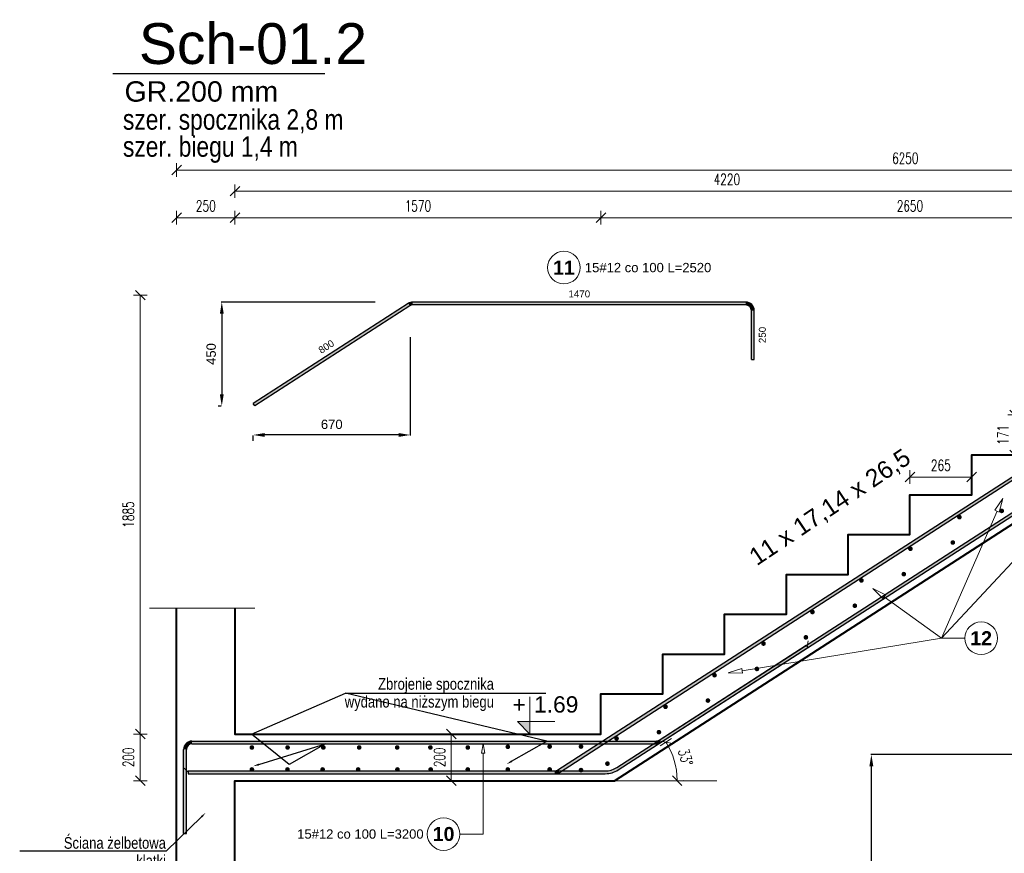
# Model space of a CAD drawing. Extents: x -1474 to 75706, y -13965 to 75879.
# Tile 5 of 17: x 23280 to 27502, y -3911 to -335. Entities that reach past the tile are written whole.
import ezdxf
from ezdxf import colors
from ezdxf.entities.mleader import LeaderData, LeaderLine
from ezdxf.enums import TextEntityAlignment as Align
from ezdxf.math import Vec2, Vec3

# ---------------------------------------------------------------- set-up
doc = ezdxf.new("R2010")
doc.units = 0
doc.header["$LTSCALE"] = 10
doc.header["$MEASUREMENT"] = 0
doc.linetypes.add('HIDDEN', pattern=[0.375, 0.25, -0.125])
for name, color, linetype, lineweight in [('P-Linia1', 3, 'Continuous', 40), ('P-Linia3', 6, 'Continuous', 60), ('P-Opis', 1, 'Continuous', 18), ('P-Przerywana', 13, 'HIDDEN', 9), ('P-Wymiar', 254, 'Continuous', 9), ('RCAD_deskowanie', 3, 'Continuous', 40)]:
    doc.layers.add(name, color=color, linetype=linetype, lineweight=lineweight)
for name, color, linetype in [('RCAD_kształt pręta', 7, 'Continuous'), ('RCAD_opis kształtu pręta', 7, 'Continuous'), ('RCAD_opis rozkładu', 7, 'Continuous'), ('RCAD_pręt wyrzucony', 130, 'Continuous'), ('RCAD_pręty punktowe', 7, 'Continuous'), ('RCAD_symbole graficzne', 7, 'Continuous')]:
    doc.layers.add(name, color=color, linetype=linetype)
doc.styles.add('_Fd Opis', font='arial.ttf')
doc.styles.add('_Fdelita opis', font='arial.ttf')
doc.styles.add('ROMANS', font='romans.shx', dxfattribs={"width": 0.7})
doc.styles.add('style1', font='arial.ttf')
doc.styles.add('style3', font='arialbd.ttf')
doc.dimstyles.new('A25', dxfattribs={"dimscale": 27, "dimtxt": 1.75, "dimasz": 0.06, "dimexe": 0, "dimexo": 0, "dimgap": 1, "dimtad": 1, "dimdec": 4, "dimrnd": 0.1, "dimdsep": 46, "dimtxsty": 'ROMANS', "dimblk": '[[[[[[[[', "dimcen": 2, "dimdle": 2, "dimse1": 1, "dimse2": 1, "dimclrd": 256, "dimclrt": 1, "dimadec": 0, "dimazin": 0, "dimtfac": 1, "dimtdec": 4, "dimtix": 1, "dimtmove": 2, "dimatfit": 3, "dimldrblk": '[[[[[[[[', "dimfxl": 0, "dimtvp": 0.6, "dimtolj": 1, "dimlwd": -1, "dimarcsym": 0})
doc.dimstyles.new('RBCT DIM 20', dxfattribs={"dimtxt": 40, "dimasz": 50, "dimexe": 2.5, "dimexo": 150, "dimgap": 25, "dimtad": 1, "dimdec": 0, "dimzin": 1, "dimtxsty": 'style1', "dimcen": 50, "dimclrd": 8, "dimclre": 8, "dimclrt": 2, "dimadec": 0, "dimazin": 0, "dimtfac": 1, "dimtdec": 0, "dimtmove": 0, "dimatfit": 3, "dimfxl": 1, "dimarcsym": 0})

# ---------------------------------------------------------------- blocks, each defined once
blk = doc.blocks.new('[[[[[[[[')
at = {"layer": 'P-Wymiar'}
for p, q in [((-12.7, -12.7), (12.7, 12.7)), ((0, 0), (-4.6, 0)), ((0, 18), (0, -18))]:
    blk.add_line(p, q, dxfattribs=at)
blk = doc.blocks.new('*D150')
at = {"layer": 'Defpoints', "color": 0, "transparency": 16777216}
for p in [(28742.1, -1696.2), (26093.7, -3541.4), (25794.7, -3599.2), (25794.7, -3599.2), (26299.2, -3599.2)]:
    blk.add_point(p, dxfattribs=at)
at = {"layer": 'P-Wymiar', "transparency": 16777216}
blk.add_arc((25794.7, -3599.2), 304.6, 0.3048, 32.544, dxfattribs=at)
at = {"layer": 'P-Wymiar', "transparency": 16777216, "xscale": 1.62, "yscale": 1.62, "zscale": 1.62}
for p, rotation in [((26050.6, -3434), 122.696342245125), ((26099.3, -3599.2), 270.1523862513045)]:
    blk.add_blockref('[[[[[[[[', p, dxfattribs=dict(at, rotation=rotation))
at = {"layer": 'P-Wymiar', "color": 1, "transparency": 16777216, "insert": (26135.4, -3498.8), "char_height": 47.25, "attachment_point": 5, "rotation": 286.4244, "style": 'ROMANS'}
blk.add_mtext('\\A1;33°', dxfattribs=at)
blk = doc.blocks.new('*D151')
at = {"layer": 'Defpoints', "color": 0, "transparency": 16777216}
for p in [(27627.7, -2030.2), (27546.7, -2201.2), (27627.7, -2201.2)]:
    blk.add_point(p, dxfattribs=at)
at = {"layer": 'P-Wymiar', "transparency": 16777216}
blk.add_line((27546.7, -2031.8), (27546.7, -2199.6), dxfattribs=at)
at = {"layer": 'P-Wymiar', "transparency": 16777216, "xscale": 1.62, "yscale": 1.62, "zscale": 1.62}
for p, rotation in [((27546.7, -2030.2), 90), ((27546.7, -2201.2), 270)]:
    blk.add_blockref('[[[[[[[[', p, dxfattribs=dict(at, rotation=rotation))
at = {"layer": 'P-Wymiar', "color": 1, "transparency": 16777216, "insert": (27496.1, -2115.7), "char_height": 47.25, "attachment_point": 5, "rotation": 90, "style": 'ROMANS'}
blk.add_mtext('\\A1;171', dxfattribs=at)
blk = doc.blocks.new('*D152')
at = {"layer": 'Defpoints', "color": 0, "transparency": 16777216}
for p in [(27362.7, -2296.9), (27097.7, -2372.2), (27362.7, -2372.2)]:
    blk.add_point(p, dxfattribs=at)
at = {"layer": 'P-Wymiar', "transparency": 16777216}
blk.add_line((27099.3, -2296.9), (27361, -2296.9), dxfattribs=at)
at = {"layer": 'P-Wymiar', "transparency": 16777216, "xscale": 1.62, "yscale": 1.62, "zscale": 1.62, "rotation": 180}
blk.add_blockref('[[[[[[[[', (27097.7, -2296.9), dxfattribs=at)
at = {"layer": 'P-Wymiar', "transparency": 16777216, "xscale": 1.62, "yscale": 1.62, "zscale": 1.62}
blk.add_blockref('[[[[[[[[', (27362.7, -2296.9), dxfattribs=at)
at = {"layer": 'P-Wymiar', "color": 1, "transparency": 16777216, "insert": (27230.2, -2246.3), "char_height": 47.25, "attachment_point": 5, "style": 'ROMANS'}
blk.add_mtext('\\A1;265', dxfattribs=at)
blk = doc.blocks.new('*D153')
at = {"layer": 'Defpoints', "color": 0, "transparency": 16777216}
for p in [(24202.7, -1184.3), (23952.7, -2859.2), (24202.7, -2859.2)]:
    blk.add_point(p, dxfattribs=at)
at = {"layer": 'P-Wymiar', "transparency": 16777216}
blk.add_line((23954.3, -1184.3), (24201, -1184.3), dxfattribs=at)
at = {"layer": 'P-Wymiar', "transparency": 16777216, "xscale": 1.62, "yscale": 1.62, "zscale": 1.62, "rotation": 180}
blk.add_blockref('[[[[[[[[', (23952.7, -1184.3), dxfattribs=at)
at = {"layer": 'P-Wymiar', "transparency": 16777216, "xscale": 1.62, "yscale": 1.62, "zscale": 1.62}
blk.add_blockref('[[[[[[[[', (24202.7, -1184.3), dxfattribs=at)
at = {"layer": 'P-Wymiar', "color": 1, "transparency": 16777216, "insert": (24077.7, -1133.6), "char_height": 47.25, "attachment_point": 5, "style": 'ROMANS'}
blk.add_mtext('\\A1;250', dxfattribs=at)
blk = doc.blocks.new('*D154')
at = {"layer": 'Defpoints', "color": 0, "transparency": 16777216}
for p in [(25772.7, -1184.3), (24202.7, -2859.2), (25772.7, -3227.2)]:
    blk.add_point(p, dxfattribs=at)
at = {"layer": 'P-Wymiar', "transparency": 16777216}
blk.add_line((24204.3, -1184.3), (25771, -1184.3), dxfattribs=at)
at = {"layer": 'P-Wymiar', "transparency": 16777216, "xscale": 1.62, "yscale": 1.62, "zscale": 1.62, "rotation": 180}
blk.add_blockref('[[[[[[[[', (24202.7, -1184.3), dxfattribs=at)
at = {"layer": 'P-Wymiar', "transparency": 16777216, "xscale": 1.62, "yscale": 1.62, "zscale": 1.62}
blk.add_blockref('[[[[[[[[', (25772.7, -1184.3), dxfattribs=at)
at = {"layer": 'P-Wymiar', "color": 1, "transparency": 16777216, "insert": (24987.7, -1133.6), "char_height": 47.25, "attachment_point": 5, "style": 'ROMANS'}
blk.add_mtext('\\A1;1570', dxfattribs=at)
blk = doc.blocks.new('*D155')
at = {"layer": 'Defpoints', "color": 0, "transparency": 16777216}
for p in [(28422.7, -1184.3), (28422.7, -1516.2), (25772.7, -3227.2)]:
    blk.add_point(p, dxfattribs=at)
at = {"layer": 'P-Wymiar', "transparency": 16777216}
blk.add_line((25774.3, -1184.3), (28421, -1184.3), dxfattribs=at)
at = {"layer": 'P-Wymiar', "transparency": 16777216, "xscale": 1.62, "yscale": 1.62, "zscale": 1.62, "rotation": 180}
blk.add_blockref('[[[[[[[[', (25772.7, -1184.3), dxfattribs=at)
at = {"layer": 'P-Wymiar', "transparency": 16777216, "xscale": 1.62, "yscale": 1.62, "zscale": 1.62}
blk.add_blockref('[[[[[[[[', (28422.7, -1184.3), dxfattribs=at)
at = {"layer": 'P-Wymiar', "color": 1, "transparency": 16777216, "insert": (27097.7, -1133.6), "char_height": 47.25, "attachment_point": 5, "style": 'ROMANS'}
blk.add_mtext('\\A1;2650', dxfattribs=at)
blk = doc.blocks.new('*D156')
at = {"layer": 'Defpoints', "color": 0, "transparency": 16777216}
for p in [(24202.7, -1070.2), (28422.7, -1516.2), (24202.7, -2859.2)]:
    blk.add_point(p, dxfattribs=at)
at = {"layer": 'P-Wymiar', "transparency": 16777216}
blk.add_line((28421, -1070.2), (24204.3, -1070.2), dxfattribs=at)
at = {"layer": 'P-Wymiar', "transparency": 16777216, "xscale": 1.62, "yscale": 1.62, "zscale": 1.62, "rotation": 180}
blk.add_blockref('[[[[[[[[', (24202.7, -1070.2), dxfattribs=at)
at = {"layer": 'P-Wymiar', "transparency": 16777216, "xscale": 1.62, "yscale": 1.62, "zscale": 1.62}
blk.add_blockref('[[[[[[[[', (28422.7, -1070.2), dxfattribs=at)
at = {"layer": 'P-Wymiar', "color": 1, "transparency": 16777216, "insert": (26312.7, -1019.6), "char_height": 47.25, "attachment_point": 5, "style": 'ROMANS'}
blk.add_mtext('\\A1;4220', dxfattribs=at)
blk = doc.blocks.new('*D157')
at = {"layer": 'Defpoints', "color": 0, "transparency": 16777216}
for p in [(23796.8, -3399.2), (25725.7, -3399.2), (25830, -3599.2)]:
    blk.add_point(p, dxfattribs=at)
at = {"layer": 'P-Wymiar', "transparency": 16777216}
blk.add_line((23796.8, -3597.6), (23796.8, -3400.8), dxfattribs=at)
at = {"layer": 'P-Wymiar', "transparency": 16777216, "xscale": 1.62, "yscale": 1.62, "zscale": 1.62}
for p, rotation in [((23796.8, -3399.2), 90), ((23796.8, -3599.2), 270)]:
    blk.add_blockref('[[[[[[[[', p, dxfattribs=dict(at, rotation=rotation))
at = {"layer": 'P-Wymiar', "color": 1, "transparency": 16777216, "insert": (23746.2, -3499.2), "char_height": 47.25, "attachment_point": 5, "rotation": 90, "style": 'ROMANS'}
blk.add_mtext('\\A1;200', dxfattribs=at)
blk = doc.blocks.new('*D158')
at = {"layer": 'Defpoints', "color": 0, "transparency": 16777216}
for p in [(23796.8, -1516.2), (28422.7, -1516.2), (25725.7, -3399.2)]:
    blk.add_point(p, dxfattribs=at)
at = {"layer": 'P-Wymiar', "transparency": 16777216}
blk.add_line((23796.8, -3397.6), (23796.8, -1517.8), dxfattribs=at)
at = {"layer": 'P-Wymiar', "transparency": 16777216, "xscale": 1.62, "yscale": 1.62, "zscale": 1.62}
for p, rotation in [((23796.8, -1516.2), 90), ((23796.8, -3399.2), 270)]:
    blk.add_blockref('[[[[[[[[', p, dxfattribs=dict(at, rotation=rotation))
at = {"layer": 'P-Wymiar', "color": 1, "transparency": 16777216, "insert": (23746.2, -2457.7), "char_height": 47.25, "attachment_point": 5, "rotation": 90, "style": 'ROMANS'}
blk.add_mtext('\\A1;1885', dxfattribs=at)
blk = doc.blocks.new('*D169')
at = {"layer": 'Defpoints', "color": 0, "transparency": 16777216}
for p in [(28499.7, -3487.1), (28499.7, -4786), (25585.1, -5382.1)]:
    blk.add_point(p, dxfattribs=at)
at = {"layer": 'P-Wymiar', "color": 8, "lineweight": -2, "transparency": 16777216}
for p, q in [((28499.7, -3637.1), (28499.7, -4788.5)), ((25585.1, -5232.1), (25585.1, -4783.5)), ((25635.1, -4786), (28449.7, -4786))]:
    blk.add_line(p, q, dxfattribs=at)
at = {"layer": 'P-Wymiar', "color": 8, "transparency": 16777216}
for points in [[(25635.1, -4777.7), (25635.1, -4794.4), (25585.1, -4786)], [(28449.7, -4777.7), (28449.7, -4794.4), (28499.7, -4786)]]:
    blk.add_solid(points, dxfattribs=at)
at = {"layer": 'P-Wymiar', "color": 2, "transparency": 16777216, "insert": (27042.4, -4740.6), "char_height": 40, "attachment_point": 5, "style": 'style1'}
blk.add_mtext('2910', dxfattribs=at)
blk = doc.blocks.new('*D170')
at = {"layer": 'Defpoints', "color": 0, "transparency": 16777216}
for p in [(26932.1, -3487.1), (28499.7, -3487.1), (25585.1, -5382.1)]:
    blk.add_point(p, dxfattribs=at)
at = {"layer": 'P-Wymiar', "color": 8, "lineweight": -2, "transparency": 16777216}
for p, q in [((28349.7, -3487.1), (26929.6, -3487.1)), ((26932.1, -5332.1), (26932.1, -3537.1)), ((25735.1, -5382.1), (26934.6, -5382.1))]:
    blk.add_line(p, q, dxfattribs=at)
at = {"layer": 'P-Wymiar', "color": 8, "transparency": 16777216}
for points in [[(26923.8, -3537.1), (26940.5, -3537.1), (26932.1, -3487.1)], [(26923.8, -5332.1), (26940.5, -5332.1), (26932.1, -5382.1)]]:
    blk.add_solid(points, dxfattribs=at)
at = {"layer": 'P-Wymiar', "color": 2, "transparency": 16777216, "insert": (26886.7, -4434.6), "char_height": 40, "attachment_point": 5, "rotation": 90, "style": 'style1'}
blk.add_mtext('1900', dxfattribs=at)
blk = doc.blocks.new('*D171')
at = {"layer": 'Defpoints', "color": 0, "transparency": 16777216}
for p in [(24954.9, -1546.2), (24281, -1991.4), (24281, -2116.1)]:
    blk.add_point(p, dxfattribs=at)
at = {"layer": 'P-Wymiar', "color": 8, "lineweight": -2, "transparency": 16777216}
for p, q in [((24954.9, -1696.2), (24954.9, -2118.6)), ((24281, -2141.4), (24281, -2118.6)), ((24904.9, -2116.1), (24331, -2116.1))]:
    blk.add_line(p, q, dxfattribs=at)
at = {"layer": 'P-Wymiar', "color": 8, "transparency": 16777216}
for points in [[(24331, -2107.8), (24331, -2124.4), (24281, -2116.1)], [(24904.9, -2107.8), (24904.9, -2124.4), (24954.9, -2116.1)]]:
    blk.add_solid(points, dxfattribs=at)
at = {"layer": 'P-Wymiar', "color": 2, "transparency": 16777216, "insert": (24618, -2070.7), "char_height": 40, "attachment_point": 5, "style": 'style1'}
blk.add_mtext('670', dxfattribs=at)
blk = doc.blocks.new('*D172')
at = {"layer": 'Defpoints', "color": 0, "transparency": 16777216}
for p in [(24954.9, -1546.2), (24146.4, -1991.4), (24281, -1991.4)]:
    blk.add_point(p, dxfattribs=at)
at = {"layer": 'P-Wymiar', "color": 8, "lineweight": -2, "transparency": 16777216}
for p, q in [((24804.9, -1546.2), (24143.9, -1546.2)), ((24146.4, -1596.2), (24146.4, -1941.4)), ((24131, -1991.4), (24143.9, -1991.4))]:
    blk.add_line(p, q, dxfattribs=at)
at = {"layer": 'P-Wymiar', "color": 8, "transparency": 16777216}
for points in [[(24138.1, -1596.2), (24154.7, -1596.2), (24146.4, -1546.2)], [(24138.1, -1941.4), (24154.7, -1941.4), (24146.4, -1991.4)]]:
    blk.add_solid(points, dxfattribs=at)
at = {"layer": 'P-Wymiar', "color": 2, "transparency": 16777216, "insert": (24101, -1768.8), "char_height": 40, "attachment_point": 5, "rotation": 90, "style": 'style1'}
blk.add_mtext('450', dxfattribs=at)
blk = doc.blocks.new('*D202')
at = {"layer": 'Defpoints', "color": 0, "transparency": 16777216}
for p in [(25137.4, -3399.2), (25130.8, -3599.2), (25137.4, -3599.2)]:
    blk.add_point(p, dxfattribs=at)
at = {"layer": 'P-Wymiar', "transparency": 16777216}
blk.add_line((25130.8, -3400.8), (25130.8, -3597.6), dxfattribs=at)
at = {"layer": 'P-Wymiar', "transparency": 16777216, "xscale": 1.62, "yscale": 1.62, "zscale": 1.62}
for p, rotation in [((25130.8, -3399.2), 90), ((25130.8, -3599.2), 270)]:
    blk.add_blockref('[[[[[[[[', p, dxfattribs=dict(at, rotation=rotation))
at = {"layer": 'P-Wymiar', "color": 1, "transparency": 16777216, "insert": (25080.2, -3499.2), "char_height": 47.25, "attachment_point": 5, "rotation": 90, "style": 'ROMANS'}
blk.add_mtext('\\A1;200', dxfattribs=at)
blk = doc.blocks.new('*D220')
at = {"layer": 'Defpoints', "color": 0, "transparency": 16777216}
for p in [(30202.7, -979.6), (30202.7, -1516.2), (23952.7, -3254.1)]:
    blk.add_point(p, dxfattribs=at)
at = {"layer": 'P-Wymiar', "transparency": 16777216}
blk.add_line((23954.3, -979.6), (30201, -979.6), dxfattribs=at)
at = {"layer": 'P-Wymiar', "transparency": 16777216, "xscale": 1.62, "yscale": 1.62, "zscale": 1.62, "rotation": 180}
blk.add_blockref('[[[[[[[[', (23952.7, -979.6), dxfattribs=at)
at = {"layer": 'P-Wymiar', "transparency": 16777216, "xscale": 1.62, "yscale": 1.62, "zscale": 1.62}
blk.add_blockref('[[[[[[[[', (30202.7, -979.6), dxfattribs=at)
at = {"layer": 'P-Wymiar', "color": 1, "transparency": 16777216, "insert": (27077.7, -928.9), "char_height": 47.25, "attachment_point": 5, "style": 'ROMANS'}
blk.add_mtext('\\A1;6250', dxfattribs=at)

msp = doc.modelspace()

# ---------------------------------------------------------------- hatches: boundary and pattern name
at = {"layer": 'RCAD_kształt pręta'}
for points in [[(25846.44468, -3552.91362), (25839.93829, -3542.83062), (28908.86766, -1562.50261), (28915.37405, -1572.58561)], [(25594.0297, -3563.45712), (25587.52331, -3553.37412), (28490.76878, -1679.95912), (28497.27517, -1690.04212)], [(26028.46791, -3435.45712), (26021.96153, -3425.37412), (26653.09338, -3018.11545), (26659.59977, -3028.19845)], [(24018.65501, -3441.20812), (24018.65501, -3429.20812), (26008.94875, -3429.20812), (26008.94875, -3441.20812)], [(23994.65501, -3825.20812), (23982.65501, -3825.20812), (23982.65501, -3465.20812), (23994.65501, -3465.20812)], [(24002.65501, -3569.20812), (24002.65501, -3557.20812), (25791.14037, -3557.20812), (25791.14037, -3569.20812)], [(24002.65501, -3569.20812), (24002.65501, -3557.20812), (25574.51053, -3557.20812), (25574.51053, -3569.20812)]]:
    msp.add_hatch(color=4, dxfattribs=at).paths.add_polyline_path(points, flags=0)
h = msp.add_hatch(color=4, dxfattribs=at)
edge = h.paths.add_edge_path(flags=0)
edge.add_line((24018.65501, -3429.20812), (24018.65501, -3441.20812))
edge.add_arc((24018.65501, -3465.20812), 24, 90, 180)
edge.add_line((23994.65501, -3465.20812), (23982.65501, -3465.20812))
edge.add_arc((24018.65501, -3465.20812), 36, 450, 540, ccw=False)
h = msp.add_hatch(color=4, dxfattribs=at)
edge = h.paths.add_edge_path(flags=0)
edge.add_line((26008.94875, -3441.20812), (26008.94875, -3429.20812))
edge.add_arc((26008.94875, -3405.20812), 24, -90, -57.16653378)
edge.add_line((26021.96153, -3425.37412), (26028.46791, -3435.45712))
edge.add_arc((26008.94875, -3405.20812), 36, 270, 302.83346622, ccw=False)
h = msp.add_hatch(color=4, dxfattribs=at)
edge = h.paths.add_edge_path(flags=0)
edge.add_line((25791.14037, -3569.20812), (25791.14037, -3557.20812))
edge.add_arc((25791.14037, -3467.20812), 90, -90, -57.16653378)
edge.add_line((25839.93829, -3542.83062), (25846.44468, -3552.91362))
edge.add_arc((25791.14037, -3467.20812), 102, 270, 302.83346622, ccw=False)
h = msp.add_hatch(color=4, dxfattribs=at)
edge = h.paths.add_edge_path(flags=0)
edge.add_line((25574.51053, -3569.20812), (25574.51053, -3557.20812))
edge.add_arc((25574.51053, -3533.20812), 24, -90, -57.16653378)
edge.add_line((25587.52331, -3553.37412), (25594.0297, -3563.45712))
edge.add_arc((25574.51053, -3533.20812), 36, 270, 302.83346622, ccw=False)
at = {"layer": 'RCAD_pręt wyrzucony'}
for points in [[(24946.01716, -1551.96432), (24952.52623, -1562.04559), (24287.4935, -1991.43087), (24280.98442, -1981.3496)], [(26393.6951, -1546.20812), (26393.6951, -1558.20812), (24965.54438, -1558.20812), (24965.54438, -1546.20812)], [(26429.6951, -1792.20812), (26417.6951, -1792.20812), (26417.6951, -1582.20812), (26429.6951, -1582.20812)]]:
    msp.add_hatch(color=4, dxfattribs=at).paths.add_polyline_path(points, flags=0)
h = msp.add_hatch(color=4, dxfattribs=at)
edge = h.paths.add_edge_path(flags=0)
edge.add_line((24965.54438, -1546.20812), (24965.54438, -1558.20812))
edge.add_arc((24965.54438, -1582.20812), 24, 90, 122.8487285)
edge.add_line((24952.52623, -1562.04559), (24946.01716, -1551.96432))
edge.add_arc((24965.54438, -1582.20812), 36, 450, 482.8487285, ccw=False)
h = msp.add_hatch(color=4, dxfattribs=at)
edge = h.paths.add_edge_path(flags=0)
edge.add_line((26429.6951, -1582.20812), (26417.6951, -1582.20812))
edge.add_arc((26393.6951, -1582.20812), 24, 0, 90)
edge.add_line((26393.6951, -1558.20812), (26393.6951, -1546.20812))
edge.add_arc((26393.6951, -1582.20812), 36, 360, 450, ccw=False)
at = {"layer": 'RCAD_pręty punktowe'}
h = msp.add_hatch(color=1, dxfattribs=at)
edge = h.paths.add_edge_path(flags=0)
edge.add_arc((27491.40623, -2441.84036), 10, 0, 360, ccw=False)
h = msp.add_hatch(color=1, dxfattribs=at)
edge = h.paths.add_edge_path(flags=0)
edge.add_arc((27309.65712, -2468.72374), 10, 0, 360, ccw=False)
h = msp.add_hatch(color=1, dxfattribs=at)
edge = h.paths.add_edge_path(flags=0)
edge.add_arc((27281.37983, -2577.44608), 10, 0, 360, ccw=False)
h = msp.add_hatch(color=1, dxfattribs=at)
edge = h.paths.add_edge_path(flags=0)
edge.add_arc((27099.63072, -2604.32946), 10, 0, 360, ccw=False)
h = msp.add_hatch(color=1, dxfattribs=at)
edge = h.paths.add_edge_path(flags=0)
edge.add_arc((26889.60432, -2739.93518), 10, 0, 360, ccw=False)
h = msp.add_hatch(color=1, dxfattribs=at)
edge = h.paths.add_edge_path(flags=0)
edge.add_arc((27071.35343, -2713.05181), 10, 0, 360, ccw=False)
h = msp.add_hatch(color=1, dxfattribs=at)
edge = h.paths.add_edge_path(flags=0)
edge.add_arc((26679.57793, -2875.54091), 10, 0, 360, ccw=False)
h = msp.add_hatch(color=1, dxfattribs=at)
edge = h.paths.add_edge_path(flags=0)
edge.add_arc((26861.32703, -2848.65753), 10, 0, 360, ccw=False)
h = msp.add_hatch(color=1, dxfattribs=at)
edge = h.paths.add_edge_path(flags=0)
edge.add_arc((26651.30064, -2984.26325), 10, 0, 360, ccw=False)
h = msp.add_hatch(color=1, dxfattribs=at)
edge = h.paths.add_edge_path(flags=0)
edge.add_arc((26469.55153, -3011.14663), 10, 0, 360, ccw=False)
h = msp.add_hatch(color=1, dxfattribs=at)
edge = h.paths.add_edge_path(flags=0)
edge.add_arc((26441.27424, -3119.86897), 10, 0, 360, ccw=False)
h = msp.add_hatch(color=1, dxfattribs=at)
edge = h.paths.add_edge_path(flags=0)
edge.add_arc((26259.52513, -3146.75235), 10, 0, 360, ccw=False)
h = msp.add_hatch(color=1, dxfattribs=at)
edge = h.paths.add_edge_path(flags=0)
edge.add_arc((26231.24784, -3255.4747), 10, 0, 360, ccw=False)
h = msp.add_hatch(color=1, dxfattribs=at)
edge = h.paths.add_edge_path(flags=0)
edge.add_arc((26049.49873, -3282.35808), 10, 0, 360, ccw=False)
h = msp.add_hatch(color=1, dxfattribs=at)
edge = h.paths.add_edge_path(flags=0)
edge.add_arc((25839.47233, -3417.9638), 10, 0, 360, ccw=False)
h = msp.add_hatch(color=1, dxfattribs=at)
edge = h.paths.add_edge_path(flags=0)
edge.add_arc((26021.22144, -3391.08042), 10, 0, 360, ccw=False)
h = msp.add_hatch(color=1, dxfattribs=at)
edge = h.paths.add_edge_path(flags=0)
edge.add_arc((24275.56411, -3456.81995), 10, 0, 360, ccw=False)
h = msp.add_hatch(color=1, dxfattribs=at)
edge = h.paths.add_edge_path(flags=0)
edge.add_arc((24428.77279, -3456.81995), 10, 0, 360, ccw=False)
h = msp.add_hatch(color=1, dxfattribs=at)
edge = h.paths.add_edge_path(flags=0)
edge.add_arc((24581.84883, -3456.81995), 10, 0, 360, ccw=False)
h = msp.add_hatch(color=1, dxfattribs=at)
edge = h.paths.add_edge_path(flags=0)
edge.add_arc((24735.82038, -3456.81995), 10, 0, 360, ccw=False)
h = msp.add_hatch(color=1, dxfattribs=at)
edge = h.paths.add_edge_path(flags=0)
edge.add_arc((24898.74307, -3456.81995), 10, 0, 360, ccw=False)
h = msp.add_hatch(color=1, dxfattribs=at)
edge = h.paths.add_edge_path(flags=0)
edge.add_arc((25040.91841, -3456.81995), 10, 0, 360, ccw=False)
h = msp.add_hatch(color=1, dxfattribs=at)
edge = h.paths.add_edge_path(flags=0)
edge.add_arc((25201.32176, -3456.81995), 10, 0, 360, ccw=False)
h = msp.add_hatch(color=1, dxfattribs=at)
edge = h.paths.add_edge_path(flags=0)
edge.add_arc((25373.06375, -3453.94427), 10, 0, 360, ccw=False)
h = msp.add_hatch(color=1, dxfattribs=at)
edge = h.paths.add_edge_path(flags=0)
edge.add_arc((25552.59611, -3452.86961), 10, 0, 360, ccw=False)
h = msp.add_hatch(color=1, dxfattribs=at)
edge = h.paths.add_edge_path(flags=0)
edge.add_arc((25686.97716, -3452.86961), 10, 0, 360, ccw=False)
h = msp.add_hatch(color=1, dxfattribs=at)
edge = h.paths.add_edge_path(flags=0)
edge.add_arc((24275.7093, -3551.06454), 10, 0, 360, ccw=False)
h = msp.add_hatch(color=1, dxfattribs=at)
edge = h.paths.add_edge_path(flags=0)
edge.add_arc((24428.07506, -3551.06454), 10, 0, 360, ccw=False)
h = msp.add_hatch(color=1, dxfattribs=at)
edge = h.paths.add_edge_path(flags=0)
edge.add_arc((24578.83659, -3551.06454), 10, 0, 360, ccw=False)
h = msp.add_hatch(color=1, dxfattribs=at)
edge = h.paths.add_edge_path(flags=0)
edge.add_arc((24731.20157, -3551.06454), 10, 0, 360, ccw=False)
h = msp.add_hatch(color=1, dxfattribs=at)
edge = h.paths.add_edge_path(flags=0)
edge.add_arc((24899.60562, -3551.06454), 10, 0, 360, ccw=False)
h = msp.add_hatch(color=1, dxfattribs=at)
edge = h.paths.add_edge_path(flags=0)
edge.add_arc((25042.3484, -3551.06454), 10, 0, 360, ccw=False)
h = msp.add_hatch(color=1, dxfattribs=at)
edge = h.paths.add_edge_path(flags=0)
edge.add_arc((25201.12947, -3551.06454), 10, 0, 360, ccw=False)
h = msp.add_hatch(color=1, dxfattribs=at)
edge = h.paths.add_edge_path(flags=0)
edge.add_arc((25373.06375, -3551.06454), 10, 0, 360, ccw=False)
h = msp.add_hatch(color=1, dxfattribs=at)
edge = h.paths.add_edge_path(flags=0)
edge.add_arc((25552.59611, -3551.06454), 10, 0, 360, ccw=False)
h = msp.add_hatch(color=1, dxfattribs=at)
edge = h.paths.add_edge_path(flags=0)
edge.add_arc((25686.97716, -3553.8621), 10, 0, 360, ccw=False)
h = msp.add_hatch(color=1, dxfattribs=at)
edge = h.paths.add_edge_path(flags=0)
edge.add_arc((25800.38792, -3526.17714), 10, 0, 360, ccw=False)
at = {"layer": 'RCAD_symbole graficzne'}
msp.add_hatch(color=1, dxfattribs=at).paths.add_polyline_path([(25414.37813, -3345.87479), (25467.71147, -3399.20812), (25467.71147, -3345.87479)], flags=0)

# ---------------------------------------------------------------- linework, layer by layer
at = {"layer": 'P-Linia3', "color": 6, "linetype": 'Continuous', "lineweight": 30}
msp.add_line((23679.15397, -564.8257), (24587.81703, -564.8257), dxfattribs=at)
at = {"layer": 'P-Przerywana'}
msp.add_lwpolyline([(23836.3968, -2859.20812), (24288.60763, -2859.20812)], dxfattribs=at)
at = {"layer": 'P-Wymiar'}
msp.add_lwpolyline([(25794.73904, -3599.20812), (26269.54063, -3599.20812)], dxfattribs=at)
at = {"layer": 'RCAD_deskowanie'}
for points in [[(24202.65501, -4119.20812), (24202.65501, -3599.20812), (25830.03198, -3599.20812), (28748.13139, -1716.20812), (29952.65501, -1716.20812)], [(24202.65501, -2859.20812), (24202.65501, -3399.20812), (25772.65501, -3399.20812), (25772.65501, -3227.20812), (26037.65501, -3227.20812), (26037.65501, -3056.20812), (26302.65501, -3056.20812), (26302.65501, -2885.20812), (26567.65501, -2885.20812), (26567.65501, -2714.20812), (26832.65501, -2714.20812), (26832.65501, -2543.20812), (27097.65501, -2543.20812), (27097.65501, -2372.20812), (27362.65501, -2372.20812), (27362.65501, -2201.20812), (27627.65501, -2201.20812)], [(23952.65501, -4119.20812), (23952.65501, -2859.20812)]]:
    msp.add_lwpolyline(points, dxfattribs=at)
at = {"layer": 'RCAD_kształt pręta', "color": 4}
for p, q in [((25839.93829, -3542.83062), (28908.86766, -1562.50261)), ((25846.44468, -3552.91362), (28915.37405, -1572.58561)), ((25587.52331, -3553.37412), (28490.76878, -1679.95912)), ((25594.0297, -3563.45712), (28497.27517, -1690.04212)), ((26021.96153, -3425.37412), (26653.09338, -3018.11545)), ((26028.46791, -3435.45712), (26659.59977, -3028.19845)), ((26653.09338, -3018.11545), (26659.59977, -3028.19845)), ((24018.65501, -3429.20812), (26008.94875, -3429.20812)), ((24018.65501, -3441.20812), (26008.94875, -3441.20812)), ((23982.65501, -3825.20812), (23982.65501, -3465.20812)), ((23994.65501, -3825.20812), (23994.65501, -3465.20812)), ((24002.65501, -3557.20812), (25791.14037, -3557.20812)), ((24002.65501, -3557.20812), (24002.65501, -3569.20812)), ((24002.65501, -3557.20812), (25574.51053, -3557.20812)), ((24002.65501, -3557.20812), (24002.65501, -3569.20812)), ((24002.65501, -3569.20812), (25791.14037, -3569.20812)), ((24002.65501, -3569.20812), (25574.51053, -3569.20812)), ((23982.65501, -3825.20812), (23994.65501, -3825.20812))]:
    msp.add_line(p, q, dxfattribs=at)
at = {"layer": 'RCAD_kształt pręta', "color": 2, "lineweight": 5}
for p, q in [((26656.34657, -3023.15695), (26661.56246, -2998.96409)), ((24002.65501, -3563.20812), (23985.15501, -3545.70812)), ((24002.65501, -3563.20812), (23985.15501, -3545.70812))]:
    msp.add_line(p, q, dxfattribs=at)
at = {"layer": 'RCAD_kształt pręta', "color": 4}
for centre, radius, start, end in [((24018.65501, -3465.20812), 36, 90, 180), ((24018.65501, -3465.20812), 24, 90, 180), ((26008.94875, -3405.20812), 24, 270, 302.83346622), ((26008.94875, -3405.20812), 36, 270, 302.83346622), ((25791.14037, -3467.20812), 90, 270, 302.83346622), ((25574.51053, -3533.20812), 24, 270, 302.83346622), ((25574.51053, -3533.20812), 36, 270, 302.83346622), ((25791.14037, -3467.20812), 102, 270, 302.83346622)]:
    msp.add_arc(centre, radius, start, end, dxfattribs=at)
at = {"layer": 'RCAD_opis kształtu pręta', "color": 8, "lineweight": 0}
for p, q in [((25260.92519, -3481.20812), (25267.59186, -3441.20812)), ((25267.59186, -3441.20812), (25274.25852, -3481.20812)), ((25260.92519, -3481.20812), (25274.25852, -3481.20812)), ((25267.59186, -3481.20812), (25267.59186, -3481.20812)), ((25267.59186, -3481.20812), (25267.59186, -3828.31282)), ((25267.59186, -3828.31282), (25167.59186, -3828.31282))]:
    msp.add_line(p, q, dxfattribs=at)
msp.add_circle((25097.59186, -3828.31282), 70, dxfattribs=at)
at = {"layer": 'RCAD_opis rozkładu', "color": 8, "lineweight": 0}
for p, q in [((27232.94413, -2988.03042), (28039.65312, -2122.79263)), ((27462.39447, -2439.03291), (27495.61923, -2388.08082)), ((27495.61923, -2388.08082), (27480.71541, -2447.05434)), ((27232.94413, -2988.03042), (27471.55494, -2443.04363)), ((27462.39447, -2439.03291), (27480.71541, -2447.05434)), ((26981.01179, -2818.32317), (26938.2365, -2775.07649)), ((26938.2365, -2775.07649), (26992.72556, -2802.11244)), ((26981.01179, -2818.32317), (26992.72556, -2802.11244)), ((27232.94413, -2988.03042), (26986.86867, -2810.2178)), ((27232.94413, -2988.03042), (26377.96101, -3127.44066)), ((27232.94413, -2988.03042), (27232.94413, -2988.03042)), ((27232.94413, -2988.03042), (27332.94413, -2988.03042)), ((26318.74307, -3137.09651), (26376.35171, -3117.571)), ((26379.57032, -3137.31031), (26376.35171, -3117.571)), ((26379.57032, -3137.31031), (26318.74307, -3137.09651))]:
    msp.add_line(p, q, dxfattribs=at)
msp.add_circle((27402.94413, -2988.03042), 70, dxfattribs=at)
at = {"layer": 'RCAD_pręt wyrzucony', "color": 4}
for p, q in [((24946.01716, -1551.96432), (24280.98442, -1981.3496)), ((24952.52623, -1562.04559), (24287.4935, -1991.43087)), ((26393.6951, -1546.20812), (24965.54438, -1546.20812)), ((26393.6951, -1558.20812), (24965.54438, -1558.20812)), ((26417.6951, -1792.20812), (26417.6951, -1582.20812)), ((26429.6951, -1792.20812), (26429.6951, -1582.20812)), ((26417.6951, -1792.20812), (26429.6951, -1792.20812)), ((24287.4935, -1991.43087), (24280.98442, -1981.3496))]:
    msp.add_line(p, q, dxfattribs=at)
at = {"layer": 'RCAD_pręt wyrzucony', "color": 8, "lineweight": 0}
msp.add_circle((25613.51584, -1398.20139), 70, dxfattribs=at)
at = {"layer": 'RCAD_pręt wyrzucony', "color": 4}
for centre, radius, start, end in [((24965.54438, -1582.20812), 36, 90, 122.8487285), ((24965.54438, -1582.20812), 24, 90, 122.8487285), ((26393.6951, -1582.20812), 36, 360, 90), ((26393.6951, -1582.20812), 24, 360, 90)]:
    msp.add_arc(centre, radius, start, end, dxfattribs=at)
at = {"layer": 'RCAD_symbole graficzne', "color": 1, "lineweight": 0}
for p, q in [((25467.71147, -3399.20812), (25467.71147, -3239.20812)), ((25574.37813, -3345.87479), (25414.37813, -3345.87479)), ((25414.37813, -3345.87479), (25467.71147, -3399.20812)), ((25547.71147, -3399.20812), (25387.71147, -3399.20812))]:
    msp.add_line(p, q, dxfattribs=at)

# ---------------------------------------------------------------- texts
at = {"layer": 'P-Linia1', "color": 3, "lineweight": 30, "style": '_Fdelita opis'}
msp.add_text('GR.200 mm', height=87.5, dxfattribs=at).set_placement((23729.48189, -686.30639))
at = {"layer": 'P-Linia1', "color": 3, "lineweight": 30, "char_height": 87.5, "attachment_point": 1, "style": '_Fdelita opis'}
for s, insert in [('{\\W0.8;szer. spocznika 2,8 m}', (23722.60714, -718.98807)), ('{\\W0.8;szer. biegu 1,4 m}', (23722.60714, -835.01845))]:
    msp.add_mtext_dynamic_manual_height_columns(s, width=1933.9297709, gutter_width=12.5, heights=[0], dxfattribs=dict(at, insert=insert))
at = {"layer": 'P-Linia3', "color": 6, "lineweight": 30, "style": '_Fdelita opis'}
msp.add_text('Sch-01.2', height=175, dxfattribs=at).set_placement((23790.99107, -524.59417))
at = {"layer": 'P-Opis', "insert": (26398.79899, -2617.49106), "char_height": 75, "attachment_point": 1, "rotation": 33.88847813, "style": '_Fd Opis'}
msp.add_mtext_dynamic_manual_height_columns('11 x 17,14 x 26,5', width=1609.023789, gutter_width=50, heights=[0], dxfattribs=at)
at = {"layer": 'RCAD_opis kształtu pręta', "color": 1, "attachment_point": 5}
for s, insert, char_height, style in [('10', (25097.59186, -3828.31282), 60, 'style3'), ('15#12 co 100 L=3200', (24740.85243, -3828.31282), 40, 'style1')]:
    msp.add_mtext(s, dxfattribs=dict(at, insert=insert, char_height=char_height, style=style))
at = {"layer": 'RCAD_opis rozkładu', "color": 1, "insert": (27402.94413, -2988.03042), "char_height": 60, "attachment_point": 5, "style": 'style3'}
msp.add_mtext('12', dxfattribs=at)
at = {"layer": 'RCAD_pręt wyrzucony', "color": 1, "attachment_point": 5}
for s, insert, char_height, style in [('11', (25613.51584, -1398.20139), 60, 'style3'), ('1470', (25679.61974, -1511.20812), 30, 'style1')]:
    msp.add_mtext(s, dxfattribs=dict(at, insert=insert, char_height=char_height, style=style))
at = {"layer": 'RCAD_pręt wyrzucony', "color": 2, "insert": (25703.51584, -1398.20139), "char_height": 40, "attachment_point": 4, "style": 'style1'}
msp.add_mtext('15#12 co 100 L=2520', dxfattribs=at)
at = {"layer": 'RCAD_pręt wyrzucony', "color": 1, "char_height": 30, "attachment_point": 5, "style": 'style1'}
for s, insert, rotation in [('250', (26464.6951, -1687.20812), 90), ('800', (24594.51599, -1737.25326), 32.8487285)]:
    msp.add_mtext(s, dxfattribs=dict(at, insert=insert, rotation=rotation))
at = {"layer": 'RCAD_symbole graficzne', "color": 2, "style": 'style1'}
msp.add_text('+', height=70, dxfattribs=at).set_placement((25449.93369, -3328.09701), align=Align.BOTTOM_RIGHT)
msp.add_text('1.69 ', height=70, dxfattribs=at).set_placement((25485.48925, -3328.09701), align=Align.BOTTOM_LEFT)

# ---------------------------------------------------------------- dimensions: what is measured, and where the dimension line sits
at = {"layer": 'P-Wymiar'}
for base, p1, p2, picture, middle in [((30202.65501, -979.55506), (23952.65501, -3254.06989), (30202.65501, -1516.20812), '*D220', (27077.65501, -928.93006)), ((24202.65501, -1070.22729), (28422.65501, -1516.20812), (24202.65501, -2859.20812), '*D156', (26312.65501, -1019.60229)), ((24202.65501, -1184.26602), (23952.65501, -2859.20812), (24202.65501, -2859.20812), '*D153', (24077.65501, -1133.64102)), ((25772.65501, -1184.26602), (24202.65501, -2859.20812), (25772.65501, -3227.20812), '*D154', (24987.65501, -1133.64102)), ((28422.65501, -1184.26602), (25772.65501, -3227.20812), (28422.65501, -1516.20812), '*D155', (27097.65501, -1133.64102)), ((27362.65501, -2296.88119), (27097.65501, -2372.20812), (27362.65501, -2372.20812), '*D152', (27230.15501, -2246.25619))]:
    dim = msp.add_linear_dim(base=base, p1=p1, p2=p2, dimstyle='A25', override={"dimfxl": 0.18, "dimfxlon": 1}, dxfattribs=at)
    dim.commit()
    dim.dimension.update_dxf_attribs({"geometry": picture, "text_midpoint": middle})
dim = msp.add_linear_dim(base=(23796.84849, -1516.20812), p1=(25725.74867, -3399.20812), p2=(28422.65501, -1516.20812), angle=90, text='1885', dimstyle='A25', override={"dimfxl": 0.18, "dimfxlon": 1}, dxfattribs=at)
dim.commit()
dim.dimension.update_dxf_attribs({"geometry": '*D158', "text_midpoint": (23746.22349, -2457.70812)})
for base, p1, p2, text, picture, middle in [((24146.39869, -1991.43087), (24954.93237, -1546.20812), (24280.98442, -1991.43087), '450', '*D172', (24100.97578, -1768.81949)), ((26932.14587, -3487.10309), (25585.11733, -5382.10309), (28499.68114, -3487.10309), '1900', '*D170', (26886.72295, -4434.60309))]:
    dim = msp.add_linear_dim(base=base, p1=p1, p2=p2, angle=90, text=text, dimstyle='RBCT DIM 20', dxfattribs=at)
    dim.commit()
    dim.dimension.update_dxf_attribs({"geometry": picture, "text_midpoint": middle})
for base, p1, p2, text, picture, middle in [((24280.98442, -2116.10173), (24954.93237, -1546.20812), (24280.98442, -1991.43087), '670', '*D171', (24617.9584, -2070.67881)), ((28499.68114, -4786.04782), (25585.11733, -5382.10309), (28499.68114, -3487.10309), '2910', '*D169', (27042.39924, -4740.6249))]:
    dim = msp.add_linear_dim(base=base, p1=p1, p2=p2, text=text, dimstyle='RBCT DIM 20', dxfattribs=at)
    dim.commit()
    dim.dimension.update_dxf_attribs({"geometry": picture, "text_midpoint": middle})
dim = msp.add_angular_dim_2l(base=(26093.74722, -3541.35986), line1=((25794.73904, -3599.20812), (26299.24542, -3599.20812)), line2=((25794.73904, -3599.20812), (28742.10899, -1696.20812)), dimstyle='A25', override={"dimfxl": 0.18, "dimfxlon": 1}, dxfattribs=at)
dim.commit()
dim.dimension.update_dxf_attribs({"geometry": '*D150', "text_midpoint": (26135.42324, -3498.78186)})
for base, p1, p2, picture, middle in [((27546.71783, -2201.20812), (27627.65501, -2030.20812), (27627.65501, -2201.20812), '*D151', (27496.09283, -2115.70812)), ((23796.84849, -3399.20812), (25830.03198, -3599.20812), (25725.74867, -3399.20812), '*D157', (23746.22349, -3499.20812)), ((25130.81463, -3599.20812), (25137.37962, -3399.20812), (25137.37962, -3599.20812), '*D202', (25080.18963, -3499.20812))]:
    dim = msp.add_linear_dim(base=base, p1=p1, p2=p2, angle=90, dimstyle='A25', override={"dimfxl": 0.18, "dimfxlon": 1}, dxfattribs=at)
    dim.commit()
    dim.dimension.update_dxf_attribs({"geometry": picture, "text_midpoint": middle})

# ---------------------------------------------------------------- leaders
at = {"layer": 'P-Opis'}
ml = msp.add_multileader_mtext('Standard', dxfattribs=at)
ml.set_content('{\\W0.8;Zbrojenie spocznika \\Pwydano na niższym biegu}', color=256, style='_Fd Opis')
ml.set_leader_properties()
ml.build(insert=Vec2(0, 0))
ml.multileader.update_dxf_attribs({"has_dogleg": 0, "text_left_attachment_type": 6, "text_right_attachment_type": 6, "arrow_head_size": 25})
ctx = ml.context
ctx.base_point, ctx.char_height, ctx.arrow_head_size, ctx.landing_gap_size, ctx.plane_origin = Vec3(24677.35334, -3223.86887), 50, 25, 0.5, Vec3(29332.87187, -3131.36335)
ctx.left_attachment, ctx.right_attachment, ctx.text_align_type = 6, 6, 2
notes = []
notes.append((ctx, [(1, (1, 1, 0), (24669.35334, -3223.86887), (1, 0), 8, [(2, [(25367.90223, -3528.28944), (25539.99799, -3429.20812)], 0, []), (5, [(24280.90595, -3537.20812), (24591.79679, -3441.59095), (24435.5981, -3530.26625), (24274.15472, -3399.20812)], 0, [])])]))
ctx.mtext.insert, ctx.mtext.alignment, ctx.mtext.line_spacing_factor, ctx.mtext.line_spacing_style = Vec3(25313.54229, -3159.169), 3, 0.914286, 2
ml = msp.add_multileader_mtext('Standard', dxfattribs=at)
ml.set_content('{\\W0.8;Ściana żelbetowa\\P klatki}', color=256, style='_Fd Opis')
ml.set_leader_properties()
ml.build(insert=Vec2(0, 0))
ml.multileader.update_dxf_attribs({"has_dogleg": 0, "text_left_attachment_type": 6, "text_right_attachment_type": 6, "arrow_head_size": 25})
ctx = ml.context
ctx.base_point, ctx.char_height, ctx.arrow_head_size, ctx.landing_gap_size, ctx.plane_origin = Vec3(23473.2477, -3901.25294), 50, 25, 0.5, Vec3(28314.6039, -3790.44722)
ctx.left_attachment, ctx.right_attachment, ctx.text_align_type = 6, 6, 2
notes.append((ctx, [(0, (1, 1, 0), (24220.14136, -3901.25294), (-1, 0), 312.76951, [(0, [(24077.54337, -3736.70191)], 0, [])])]))
ctx.mtext.insert, ctx.mtext.alignment, ctx.mtext.line_spacing_factor, ctx.mtext.line_spacing_style = Vec3(23906.87184, -3841.25294), 3, 0.914286, 2
for ctx, leaders in notes:
    for number, flags, end, landing, length, lines in leaders:
        leader = LeaderData()
        leader.index, (leader.has_last_leader_line, leader.has_dogleg_vector, leader.attachment_direction) = number, flags
        leader.last_leader_point, leader.dogleg_vector, leader.dogleg_length = Vec3(end), Vec3(landing), length
        for number, points, colour, breaks in lines:
            line = LeaderLine()
            line.index, line.vertices, line.color, line.breaks = number, Vec3.list(points), colors.encode_raw_color(colour), breaks
            leader.lines.append(line)
        ctx.leaders.append(leader)

doc.saveas('drawing.dxf')
